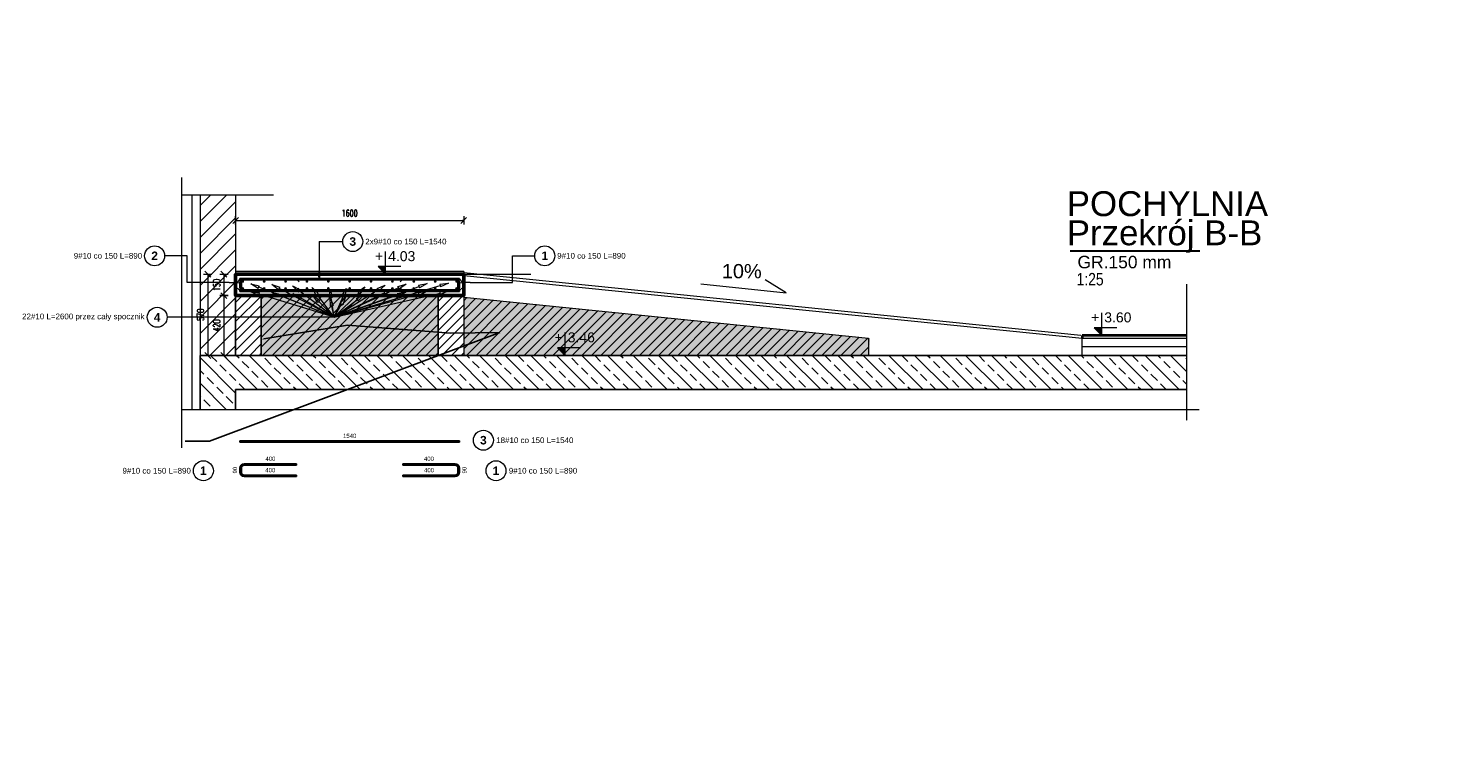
# Model space of a CAD drawing. Extents: x -29285 to 83599, y 0 to 75879.
# Tile 8 of 20: x 32215 to 42200, y 0 to 5106. Entities that reach past the tile are written whole.
import ezdxf
from ezdxf import colors
from ezdxf.entities.mleader import LeaderData, LeaderLine
from ezdxf.enums import TextEntityAlignment as Align
from ezdxf.math import Vec2, Vec3

# ---------------------------------------------------------------- set-up
doc = ezdxf.new("R2010")
doc.units = 0
doc.header["$LTSCALE"] = 10
doc.header["$MEASUREMENT"] = 0
doc.linetypes.add('HIDDEN', pattern=[0.375, 0.25, -0.125])
for name, color, linetype, lineweight in [('!! 0_ Istn-sciany', 3, 'Continuous', 30), ('!! 1  WYDZIELENIE PPOŻ', 252, 'Continuous', 0), ('!! 1_ PROJ WARSTWY', 252, 'Continuous', 9), ('!! 1_PROJ Sciany', 2, 'Continuous', 40), ('DO KONSTRUKCJI', 222, 'Continuous', 35), ('P-Linia1', 3, 'Continuous', 40), ('P-Linia2', 2, 'Continuous', 25), ('P-Linia3', 6, 'Continuous', 60), ('P-Opis', 1, 'Continuous', 18), ('P-Opis słupy', 30, 'Continuous', 9), ('P-Przerywana', 13, 'HIDDEN', 9), ('P-Szraf - Ściana nośna', 55, 'Continuous', 0), ('P-Szraf - Ściana żelbetowa', 54, 'Continuous', 0), ('P-Wymiar', 254, 'Continuous', 9), ('P-Ściana nośna', 253, 'Continuous', 18)]:
    doc.layers.add(name, color=color, linetype=linetype, lineweight=lineweight)
for name, color, linetype in [('RCAD_kształt pręta', 7, 'Continuous'), ('RCAD_opis kształtu pręta', 7, 'Continuous'), ('RCAD_opis rozkładu', 7, 'Continuous'), ('RCAD_pręt wyrzucony', 130, 'Continuous'), ('RCAD_symbole graficzne', 7, 'Continuous')]:
    doc.layers.add(name, color=color, linetype=linetype)
doc.styles.add('_Fd Opis', font='arial.ttf')
doc.styles.add('_Fdelita opis', font='arial.ttf')
doc.styles.add('ROMANS', font='romans.shx', dxfattribs={"width": 0.7})
doc.styles.add('style1', font='arial.ttf')
doc.styles.add('style3', font='arialbd.ttf')
doc.dimstyles.new('A25', dxfattribs={"dimscale": 27, "dimtxt": 1.75, "dimasz": 0.06, "dimexe": 0, "dimexo": 0, "dimgap": 1, "dimtad": 1, "dimdec": 4, "dimrnd": 0.1, "dimdsep": 46, "dimtxsty": 'ROMANS', "dimblk": '[[[[[[[[', "dimcen": 2, "dimdle": 2, "dimse1": 1, "dimse2": 1, "dimclrd": 256, "dimclrt": 1, "dimadec": 0, "dimazin": 0, "dimtfac": 1, "dimtdec": 4, "dimtix": 1, "dimtmove": 2, "dimatfit": 3, "dimldrblk": '[[[[[[[[', "dimfxl": 0, "dimtvp": 0.6, "dimtolj": 1, "dimlwd": -1, "dimarcsym": 0})
pattern_1 = [(45, (-12700.944, 253.867), (-33.67596, 33.67596), [])]

# ---------------------------------------------------------------- blocks, each defined once
blk = doc.blocks.new('[[[[[[[[')
at = {"layer": 'P-Wymiar'}
for p, q in [((-12.7, -12.7), (12.7, 12.7)), ((0, 0), (-4.6, 0)), ((0, 18), (0, -18))]:
    blk.add_line(p, q, dxfattribs=at)
blk = doc.blocks.new('*D317')
at = {"layer": 'Defpoints', "color": 0, "transparency": 16777216}
for p in [(35268.8, 3757.8), (33668.7, 3342.5), (35268.8, 3342.5)]:
    blk.add_point(p, dxfattribs=at)
at = {"layer": 'P-Wymiar', "transparency": 16777216}
blk.add_line((33670.4, 3757.8), (35267.2, 3757.8), dxfattribs=at)
at = {"layer": 'P-Wymiar', "transparency": 16777216, "xscale": 1.62, "yscale": 1.62, "zscale": 1.62, "rotation": 180}
blk.add_blockref('[[[[[[[[', (33668.7, 3757.8), dxfattribs=at)
at = {"layer": 'P-Wymiar', "transparency": 16777216, "xscale": 1.62, "yscale": 1.62, "zscale": 1.62}
blk.add_blockref('[[[[[[[[', (35268.8, 3757.8), dxfattribs=at)
at = {"layer": 'P-Wymiar', "color": 1, "transparency": 16777216, "insert": (34468.8, 3808.5), "char_height": 47.25, "attachment_point": 5, "style": 'ROMANS'}
blk.add_mtext('\\A1;1600', dxfattribs=at)
blk = doc.blocks.new('*D318')
at = {"layer": 'Defpoints', "color": 0, "transparency": 16777216}
for p in [(33711.7, 3379.7), (33586.2, 3229.7), (33711.7, 3229.7)]:
    blk.add_point(p, dxfattribs=at)
at = {"layer": 'P-Wymiar', "transparency": 16777216}
blk.add_line((33586.2, 3378.1), (33586.2, 3231.3), dxfattribs=at)
at = {"layer": 'P-Wymiar', "transparency": 16777216, "xscale": 1.62, "yscale": 1.62, "zscale": 1.62}
for p, rotation in [((33586.2, 3379.7), 90), ((33586.2, 3229.7), 270)]:
    blk.add_blockref('[[[[[[[[', p, dxfattribs=dict(at, rotation=rotation))
at = {"layer": 'P-Wymiar', "color": 1, "transparency": 16777216, "insert": (33535.5, 3304.7), "char_height": 47.25, "attachment_point": 5, "rotation": 90, "style": 'ROMANS'}
blk.add_mtext('\\A1;150', dxfattribs=at)
blk = doc.blocks.new('*D319')
at = {"layer": 'Defpoints', "color": 0, "transparency": 16777216}
for p in [(33711.7, 3229.7), (33586.2, 2809.7), (33668.7, 2809.7)]:
    blk.add_point(p, dxfattribs=at)
at = {"layer": 'P-Wymiar', "transparency": 16777216}
blk.add_line((33586.2, 3228.1), (33586.2, 2811.3), dxfattribs=at)
at = {"layer": 'P-Wymiar', "transparency": 16777216, "xscale": 1.62, "yscale": 1.62, "zscale": 1.62}
for p, rotation in [((33586.2, 3229.7), 90), ((33586.2, 2809.7), 270)]:
    blk.add_blockref('[[[[[[[[', p, dxfattribs=dict(at, rotation=rotation))
at = {"layer": 'P-Wymiar', "color": 1, "transparency": 16777216, "insert": (33535.5, 3019.7), "char_height": 47.25, "attachment_point": 5, "rotation": 90, "style": 'ROMANS'}
blk.add_mtext('\\A1;420', dxfattribs=at)
blk = doc.blocks.new('*D320')
at = {"layer": 'Defpoints', "color": 0, "transparency": 16777216}
for p in [(33668.7, 3379.7), (33473.2, 2809.7), (33668.7, 2809.7)]:
    blk.add_point(p, dxfattribs=at)
at = {"layer": 'P-Wymiar', "transparency": 16777216}
blk.add_line((33473.2, 3378.1), (33473.2, 2811.3), dxfattribs=at)
at = {"layer": 'P-Wymiar', "transparency": 16777216, "xscale": 1.62, "yscale": 1.62, "zscale": 1.62}
for p, rotation in [((33473.2, 3379.7), 90), ((33473.2, 2809.7), 270)]:
    blk.add_blockref('[[[[[[[[', p, dxfattribs=dict(at, rotation=rotation))
at = {"layer": 'P-Wymiar', "color": 1, "transparency": 16777216, "insert": (33422.5, 3094.7), "char_height": 47.25, "attachment_point": 5, "rotation": 90, "style": 'ROMANS'}
blk.add_mtext('\\A1;570', dxfattribs=at)

msp = doc.modelspace()

# ---------------------------------------------------------------- hatches: boundary and pattern name
h = msp.add_hatch(color=1)
edge = h.paths.add_edge_path(flags=0)
edge.add_arc((33718.75697, 3329.70879), 10, 0, 360)
h = msp.add_hatch(color=1)
edge = h.paths.add_edge_path(flags=0)
edge.add_arc((33868.75697, 3329.70879), 10, 0, 360)
h = msp.add_hatch(color=1)
edge = h.paths.add_edge_path(flags=0)
edge.add_arc((34018.75697, 3329.70879), 10, 0, 360)
h = msp.add_hatch(color=1)
edge = h.paths.add_edge_path(flags=0)
edge.add_arc((34168.75697, 3329.70879), 10, 0, 360)
h = msp.add_hatch(color=1)
edge = h.paths.add_edge_path(flags=0)
edge.add_arc((34318.75697, 3329.70879), 10, 0, 360)
h = msp.add_hatch(color=1)
edge = h.paths.add_edge_path(flags=0)
edge.add_arc((34468.75697, 3329.70879), 10, 0, 360)
h = msp.add_hatch(color=1)
edge = h.paths.add_edge_path(flags=0)
edge.add_arc((34618.75697, 3329.70879), 10, 0, 360)
h = msp.add_hatch(color=1)
edge = h.paths.add_edge_path(flags=0)
edge.add_arc((34768.75697, 3329.70879), 10, 0, 360)
h = msp.add_hatch(color=1)
edge = h.paths.add_edge_path(flags=0)
edge.add_arc((34918.75697, 3329.70879), 10, 0, 360)
h = msp.add_hatch(color=1)
edge = h.paths.add_edge_path(flags=0)
edge.add_arc((35068.75697, 3329.70879), 10, 0, 360)
h = msp.add_hatch(color=1)
edge = h.paths.add_edge_path(flags=0)
edge.add_arc((35218.75697, 3329.70879), 10, 0, 360)
h = msp.add_hatch(color=1)
edge = h.paths.add_edge_path(flags=0)
edge.add_arc((33718.75697, 3279.70879), 10, 0, 360)
h = msp.add_hatch(color=1)
edge = h.paths.add_edge_path(flags=0)
edge.add_arc((33868.75697, 3279.70879), 10, 0, 360)
h = msp.add_hatch(color=1)
edge = h.paths.add_edge_path(flags=0)
edge.add_arc((34018.75697, 3279.70879), 10, 0, 360)
h = msp.add_hatch(color=1)
edge = h.paths.add_edge_path(flags=0)
edge.add_arc((34168.75697, 3279.70879), 10, 0, 360)
h = msp.add_hatch(color=1)
edge = h.paths.add_edge_path(flags=0)
edge.add_arc((34318.75697, 3279.70879), 10, 0, 360)
h = msp.add_hatch(color=1)
edge = h.paths.add_edge_path(flags=0)
edge.add_arc((34468.75697, 3279.70879), 10, 0, 360)
h = msp.add_hatch(color=1)
edge = h.paths.add_edge_path(flags=0)
edge.add_arc((34618.75697, 3279.70879), 10, 0, 360)
h = msp.add_hatch(color=1)
edge = h.paths.add_edge_path(flags=0)
edge.add_arc((34768.75697, 3279.70879), 10, 0, 360)
h = msp.add_hatch(color=1)
edge = h.paths.add_edge_path(flags=0)
edge.add_arc((34918.75697, 3279.70879), 10, 0, 360)
h = msp.add_hatch(color=1)
edge = h.paths.add_edge_path(flags=0)
edge.add_arc((35068.75697, 3279.70879), 10, 0, 360)
h = msp.add_hatch(color=1)
edge = h.paths.add_edge_path(flags=0)
edge.add_arc((35218.75697, 3279.70879), 10, 0, 360)
at = {"layer": 'P-Szraf - Ściana nośna'}
h = msp.add_hatch(dxfattribs=at)
h.set_pattern_fill('ANSI31', color=256, scale=25)
h.set_pattern_definition([(45, (-574876.935, 2089419.48), (-56.1266008, 56.1266008), [])])
h.paths.add_polyline_path([(33668.73883, 3938.10679), (33418.73883, 3938.10679), (33418.73883, 2809.70879), (33668.73883, 2809.70879)])
h = msp.add_hatch(dxfattribs=at)
h.set_pattern_fill('ANSI31', color=256, scale=15)
h.set_pattern_definition(pattern_1)
h.paths.add_polyline_path([(33668.73883, 3229.70879), (33848.73883, 3229.70879), (33848.73883, 2809.70879), (33668.73883, 2809.70879)])
h = msp.add_hatch(dxfattribs=at)
h.set_pattern_fill('ANSI31', color=256, scale=15)
h.set_pattern_definition([(45, (-13890.98, 253.867), (-33.67596, 33.67596), [])])
h.paths.add_polyline_path([(33848.73883, 3229.70879), (35088.7751, 3229.70879), (35088.7751, 2809.70879), (33848.73883, 2809.70879)])
h = msp.add_hatch(dxfattribs=at)
h.set_pattern_fill('ANSI31', color=256, scale=15)
h.set_pattern_definition(pattern_1)
h.paths.add_polyline_path([(35088.7751, 3229.70879), (35268.7751, 3229.70879), (35268.7751, 2809.70879), (35088.7751, 2809.70879)])
h = msp.add_hatch(dxfattribs=at)
h.set_pattern_fill('ANSI31', color=256, scale=15)
h.set_pattern_definition([(45, (-12470.944, 242.863), (-33.67596, 33.67596), [])])
h.paths.add_polyline_path([(35268.7751, 3218.70522), (38108.7751, 2930.93253), (38108.7751, 2809.70879), (35268.7751, 2809.70879)])
at = {"layer": 'P-Szraf - Ściana żelbetowa'}
h = msp.add_hatch(dxfattribs=at)
h.set_pattern_fill('ANSI33', color=256, scale=20, angle=90)
h.set_pattern_definition([(135, (-574876.93, 2089419.48), (-89.802561, -89.802561), []), (135, (-574876.93, 2089509.28), (-89.802561, -89.802561), [63.5, -31.75])])
h.paths.add_polyline_path([(33418.73883, 2430.90556), (33668.73883, 2430.90556), (33668.73883, 2569.70879), (40341.38797, 2569.70879), (40341.38797, 2808.92733), (33418.73883, 2804.70879)])
at = {"layer": 'P-Wymiar', "transparency": 33554585}
h = msp.add_hatch(color=256, dxfattribs=at)
h.dxf.hatch_style = 1
h.paths.add_polyline_path([(33848.73883, 3229.70879), (35088.7751, 3229.70879), (35088.7751, 2809.70879), (33848.73883, 2809.70879)])
h = msp.add_hatch(color=256, dxfattribs=at)
h.dxf.hatch_style = 1
h.paths.add_polyline_path([(35268.7751, 2809.70879), (38108.7751, 2809.70879), (38120.93368, 2929.70052), (35268.7751, 3218.70522)])
at = {"layer": 'RCAD_kształt pręta'}
h = msp.add_hatch(color=4, dxfattribs=at)
edge = h.paths.add_edge_path(flags=0)
edge.add_line((33728.73883, 3349.70879), (33728.73883, 3339.70879))
edge.add_arc((33728.73883, 3319.70879), 20, 90, 180)
edge.add_line((33708.73883, 3319.70879), (33698.73883, 3319.70879))
edge.add_arc((33728.73883, 3319.70879), 30, 450, 540, ccw=False)
for points in [[(33698.73883, 3339.70879), (33698.73883, 3349.70879), (35238.7751, 3349.70879), (35238.7751, 3339.70879)], [(33698.73883, 3319.70879), (33708.73883, 3319.70879), (33708.73883, 3289.70879), (33698.73883, 3289.70879)], [(34096.0331, 3349.70879), (34096.0331, 3339.70879), (33728.73883, 3339.70879), (33728.73883, 3349.70879)], [(34841.48083, 3339.70879), (34841.48083, 3349.70879), (35208.7751, 3349.70879), (35208.7751, 3339.70879)], [(35228.7751, 3319.70879), (35238.7751, 3319.70879), (35238.7751, 3289.70879), (35228.7751, 3289.70879)], [(33698.73883, 3259.70879), (33698.73883, 3269.70879), (35238.7751, 3269.70879), (35238.7751, 3259.70879)], [(33728.73883, 3259.70879), (33728.73883, 3269.70879), (34095.02031, 3269.70879), (34095.02031, 3259.70879)], [(35208.7751, 3269.70879), (35208.7751, 3259.70879), (34842.49363, 3259.70879), (34842.49363, 3269.70879)]]:
    msp.add_hatch(color=4, dxfattribs=at).paths.add_polyline_path(points, flags=0)
h = msp.add_hatch(color=4, dxfattribs=at)
edge = h.paths.add_edge_path(flags=0)
edge.add_line((35238.7751, 3319.70879), (35228.7751, 3319.70879))
edge.add_arc((35208.7751, 3319.70879), 20, 0, 90)
edge.add_line((35208.7751, 3339.70879), (35208.7751, 3349.70879))
edge.add_arc((35208.7751, 3319.70879), 30, 360, 450, ccw=False)
h = msp.add_hatch(color=4, dxfattribs=at)
edge = h.paths.add_edge_path(flags=0)
edge.add_line((33698.73883, 3289.70879), (33708.73883, 3289.70879))
edge.add_arc((33728.73883, 3289.70879), 20, 180, 270)
edge.add_line((33728.73883, 3269.70879), (33728.73883, 3259.70879))
edge.add_arc((33728.73883, 3289.70879), 30, 540, 630, ccw=False)
h = msp.add_hatch(color=4, dxfattribs=at)
edge = h.paths.add_edge_path(flags=0)
edge.add_line((35208.7751, 3259.70879), (35208.7751, 3269.70879))
edge.add_arc((35208.7751, 3289.70879), 20, -90, 0)
edge.add_line((35228.7751, 3289.70879), (35238.7751, 3289.70879))
edge.add_arc((35208.7751, 3289.70879), 30, 270, 360, ccw=False)
at = {"layer": 'RCAD_pręt wyrzucony'}
for points in [[(33698.73883, 2199.75055), (33698.73883, 2209.75055), (35238.7751, 2209.75055), (35238.7751, 2199.75055)], [(33698.73883, 2019.05986), (33708.73883, 2019.05986), (33708.73883, 1989.05986), (33698.73883, 1989.05986)], [(34096.0331, 2049.05986), (34096.0331, 2039.05986), (33728.73883, 2039.05986), (33728.73883, 2049.05986)], [(34841.48083, 2039.05986), (34841.48083, 2049.05986), (35208.7751, 2049.05986), (35208.7751, 2039.05986)], [(35228.7751, 2019.05986), (35238.7751, 2019.05986), (35238.7751, 1989.05986), (35228.7751, 1989.05986)], [(33728.73883, 1959.05986), (33728.73883, 1969.05986), (34095.02031, 1969.05986), (34095.02031, 1959.05986)], [(35208.7751, 1969.05986), (35208.7751, 1959.05986), (34842.49363, 1959.05986), (34842.49363, 1969.05986)]]:
    msp.add_hatch(color=4, dxfattribs=at).paths.add_polyline_path(points, flags=0)
h = msp.add_hatch(color=4, dxfattribs=at)
edge = h.paths.add_edge_path(flags=0)
edge.add_line((33728.73883, 2049.05986), (33728.73883, 2039.05986))
edge.add_arc((33728.73883, 2019.05986), 20, 90, 180)
edge.add_line((33708.73883, 2019.05986), (33698.73883, 2019.05986))
edge.add_arc((33728.73883, 2019.05986), 30, 450, 540, ccw=False)
h = msp.add_hatch(color=4, dxfattribs=at)
edge = h.paths.add_edge_path(flags=0)
edge.add_line((35238.7751, 2019.05986), (35228.7751, 2019.05986))
edge.add_arc((35208.7751, 2019.05986), 20, 0, 90)
edge.add_line((35208.7751, 2039.05986), (35208.7751, 2049.05986))
edge.add_arc((35208.7751, 2019.05986), 30, 360, 450, ccw=False)
h = msp.add_hatch(color=4, dxfattribs=at)
edge = h.paths.add_edge_path(flags=0)
edge.add_line((33698.73883, 1989.05986), (33708.73883, 1989.05986))
edge.add_arc((33728.73883, 1989.05986), 20, 180, 270)
edge.add_line((33728.73883, 1969.05986), (33728.73883, 1959.05986))
edge.add_arc((33728.73883, 1989.05986), 30, 540, 630, ccw=False)
h = msp.add_hatch(color=4, dxfattribs=at)
edge = h.paths.add_edge_path(flags=0)
edge.add_line((35208.7751, 1959.05986), (35208.7751, 1969.05986))
edge.add_arc((35208.7751, 1989.05986), 20, -90, 0)
edge.add_line((35228.7751, 1989.05986), (35238.7751, 1989.05986))
edge.add_arc((35208.7751, 1989.05986), 30, 270, 360, ccw=False)
at = {"layer": 'RCAD_symbole graficzne'}
for points in [[(34667.76289, 3433.03354), (34721.09622, 3379.70021), (34721.09622, 3433.03354)], [(39692.58799, 3003.04212), (39745.92132, 2949.70879), (39745.92132, 3003.04212)], [(35927.85716, 2863.04212), (35981.19049, 2809.70879), (35981.19049, 2863.04212)]]:
    msp.add_hatch(color=1, dxfattribs=at).paths.add_polyline_path(points, flags=0)

# ---------------------------------------------------------------- linework, layer by layer
at = {"layer": '!! 0_ Istn-sciany', "lineweight": 15}
msp.add_lwpolyline([(33362.34167, 3938.10679), (33361.22739, 2430.90556)], dxfattribs=at)
at = {"layer": '!! 1  WYDZIELENIE PPOŻ'}
for points in [[(35268.7751, 3399.70879), (33668.73883, 3399.70879)], [(35268.7751, 3399.70879), (35268.7751, 3379.70879)], [(39600.1148, 2949.70879), (35268.7751, 3389.55384)], [(38108.7751, 2930.93253), (38108.7751, 2809.70879), (39608.7751, 2809.70879), (39608.7751, 2929.70879), (35268.7751, 3369.47333)], [(35268.7751, 3218.70522), (38108.7751, 2930.93253)]]:
    msp.add_lwpolyline(points, dxfattribs=at)
at = {"layer": '!! 1_ PROJ WARSTWY'}
for points in [[(40341.38797, 2929.70879), (39608.7751, 2929.70879)], [(40341.38797, 2869.70879), (39608.7751, 2869.70879)]]:
    msp.add_lwpolyline(points, dxfattribs=at)
at = {"layer": '!! 1_PROJ Sciany'}
for points in [[(40341.38797, 2949.70879), (39608.7751, 2949.70879)], [(39608.7751, 2949.70879), (39608.7751, 2929.70879)]]:
    msp.add_lwpolyline(points, dxfattribs=at)
at = {"layer": 'DO KONSTRUKCJI'}
msp.add_lwpolyline([(39608.7751, 2949.70879), (39608.7751, 2949.70879)], dxfattribs=at)
at = {"layer": 'P-Linia1', "lineweight": 53}
msp.add_lwpolyline([(35268.7751, 3379.70879), (33668.73883, 3379.70879), (33668.73883, 3229.70879), (35268.7751, 3229.70879), (35268.7751, 3379.70879)], close=True, dxfattribs=at)
at = {"layer": 'P-Linia2'}
for points in [[(40341.38797, 2809.70879), (33418.73883, 2809.70879)], [(33418.73883, 2809.70879), (33418.73883, 2430.90556)], [(40341.38797, 2569.70879), (33668.73883, 2569.70879)], [(33668.73883, 2430.90556), (33668.73883, 2569.70879)]]:
    msp.add_lwpolyline(points, dxfattribs=at)
at = {"layer": 'P-Linia3', "color": 6, "linetype": 'Continuous', "lineweight": 30}
msp.add_line((39525.35005, 3543.00766), (40434.01311, 3543.00766), dxfattribs=at)
at = {"layer": 'P-Opis'}
msp.add_lwpolyline([(36932.21736, 3312.84641), (36932.21736, 3312.84641), (37531.26047, 3249.88444), (37382.98712, 3340.63465)], dxfattribs=at)
at = {"layer": 'P-Przerywana'}
for points in [[(33291.73084, 2159.90027), (33291.73084, 4058.84475)], [(33291.73084, 3938.10679), (33934.69144, 3938.10679)], [(40341.38797, 3309.82809), (40341.38797, 2351.80864)], [(33291.73084, 2430.90556), (40429.9667, 2430.90556)]]:
    msp.add_lwpolyline(points, dxfattribs=at)
at = {"layer": 'P-Wymiar'}
msp.add_lwpolyline([(35268.7751, 3379.70879), (35738.83989, 3379.70879)], dxfattribs=at)
at = {"layer": 'P-Wymiar', "transparency": 33554585}
msp.add_lwpolyline([(33848.73883, 3229.70879), (35088.7751, 3229.70879), (35088.7751, 2809.70879), (33848.73883, 2809.70879)], close=True, dxfattribs=at)
at = {"layer": 'P-Ściana nośna'}
for points in [[(33418.73883, 3938.10679), (33418.73883, 2809.70879)], [(33668.73883, 3938.10679), (33668.73883, 2809.70879)]]:
    msp.add_lwpolyline(points, dxfattribs=at)
for points in [[(33668.73883, 3229.70879), (33848.73883, 3229.70879), (33848.73883, 2809.70879), (33668.73883, 2809.70879)], [(35088.7751, 3229.70879), (35268.7751, 3229.70879), (35268.7751, 2809.70879), (35088.7751, 2809.70879)]]:
    msp.add_lwpolyline(points, close=True, dxfattribs=at)
at = {"layer": 'RCAD_kształt pręta', "color": 2, "lineweight": 5}
for p, q in [((33698.73883, 3344.70879), (33681.23883, 3327.20879)), ((34096.0331, 3344.70879), (34113.5331, 3327.20879)), ((34841.48083, 3344.70879), (34823.98083, 3327.20879)), ((35238.7751, 3344.70879), (35256.2751, 3327.20879)), ((33698.73883, 3264.70879), (33681.23883, 3282.20879)), ((34095.02031, 3264.70879), (34112.52031, 3282.20879)), ((34842.49363, 3264.70879), (34824.99363, 3282.20879)), ((35238.7751, 3264.70879), (35256.2751, 3282.20879))]:
    msp.add_line(p, q, dxfattribs=at)
at = {"layer": 'RCAD_kształt pręta', "color": 4}
for p, q in [((33698.73883, 3349.70879), (35238.7751, 3349.70879)), ((33698.73883, 3349.70879), (33698.73883, 3339.70879)), ((33698.73883, 3339.70879), (35238.7751, 3339.70879)), ((33698.73883, 3319.70879), (33698.73883, 3289.70879)), ((33708.73883, 3319.70879), (33708.73883, 3289.70879)), ((34096.0331, 3349.70879), (33728.73883, 3349.70879)), ((34096.0331, 3339.70879), (33728.73883, 3339.70879)), ((34096.0331, 3339.70879), (34096.0331, 3349.70879)), ((34841.48083, 3349.70879), (35208.7751, 3349.70879)), ((34841.48083, 3349.70879), (34841.48083, 3339.70879)), ((34841.48083, 3339.70879), (35208.7751, 3339.70879)), ((35228.7751, 3319.70879), (35228.7751, 3289.70879)), ((35238.7751, 3349.70879), (35238.7751, 3339.70879)), ((35238.7751, 3319.70879), (35238.7751, 3289.70879)), ((33698.73883, 3269.70879), (35238.7751, 3269.70879)), ((33698.73883, 3269.70879), (33698.73883, 3259.70879)), ((33698.73883, 3259.70879), (35238.7751, 3259.70879)), ((33728.73883, 3269.70879), (34095.02031, 3269.70879)), ((33728.73883, 3259.70879), (34095.02031, 3259.70879)), ((34095.02031, 3269.70879), (34095.02031, 3259.70879)), ((35208.7751, 3269.70879), (34842.49363, 3269.70879)), ((34842.49363, 3259.70879), (34842.49363, 3269.70879)), ((35208.7751, 3259.70879), (34842.49363, 3259.70879)), ((35238.7751, 3269.70879), (35238.7751, 3259.70879))]:
    msp.add_line(p, q, dxfattribs=at)
for centre, radius, start, end in [((33728.73883, 3319.70879), 30, 90, 180), ((33728.73883, 3319.70879), 20, 90, 180), ((35208.7751, 3319.70879), 30, 0, 90), ((35208.7751, 3319.70879), 20, 360, 90), ((33728.73883, 3289.70879), 30, 180, 270), ((33728.73883, 3289.70879), 20, 180, 270), ((35208.7751, 3289.70879), 20, 270, 0), ((35208.7751, 3289.70879), 30, 270, 0)]:
    msp.add_arc(centre, radius, start, end, dxfattribs=at)
at = {"layer": 'RCAD_opis kształtu pręta', "color": 8, "lineweight": 0}
for p, q in [((34255.64913, 3609.06382), (34255.64913, 3389.70879)), ((34255.64913, 3609.06382), (34420.30961, 3609.06382)), ((33327.26888, 3509.12794), (33170.07387, 3509.12794)), ((33327.26888, 3321.25524), (33327.26888, 3509.12794)), ((35610.24505, 3321.25524), (35610.24505, 3509.12794)), ((35610.24505, 3509.12794), (35767.44006, 3509.12794)), ((33622.21168, 3321.25524), (33327.26888, 3321.25524)), ((33622.21168, 3321.25524), (33658.7462, 3320.72487)), ((33658.84297, 3327.39083), (33658.64943, 3314.0589)), ((33698.74199, 3320.14425), (33658.64943, 3314.0589)), ((33658.84297, 3327.39083), (33698.74199, 3320.14425)), ((34255.64913, 3349.70879), (34248.98246, 3389.70879)), ((34262.31579, 3389.70879), (34248.98246, 3389.70879)), ((34262.31579, 3389.70879), (34255.64913, 3349.70879)), ((35238.77194, 3320.14425), (35278.67096, 3327.39083)), ((35278.8645, 3314.0589), (35238.77194, 3320.14425)), ((35278.8645, 3314.0589), (35278.67096, 3327.39083)), ((35315.30226, 3321.25524), (35278.76773, 3320.72487)), ((35315.30226, 3321.25524), (35610.24505, 3321.25524))]:
    msp.add_line(p, q, dxfattribs=at)
for centre in [(34490.30961, 3609.06382), (33100.07387, 3509.12794), (35837.44006, 3509.12794)]:
    msp.add_circle(centre, 70, dxfattribs=at)
at = {"layer": 'RCAD_opis rozkładu', "color": 8, "lineweight": 0}
for p, q in [((33826.43036, 3280.79738), (33774.45319, 3312.39444)), ((33774.45319, 3312.39444), (33833.86848, 3299.36279)), ((33826.43036, 3280.79738), (33833.86848, 3299.36279)), ((33970.46558, 3270.24672), (33921.92795, 3306.90867)), ((33921.92795, 3306.90867), (33979.73229, 3287.97038)), ((34108.6391, 3254.57638), (34066.70392, 3298.63816)), ((34066.70392, 3298.63816), (34120.66264, 3270.5587)), ((34360.54605, 3077.57994), (35103.80549, 3300.26814)), ((34661.89132, 3279.21343), (34717.98901, 3302.73045)), ((34717.98901, 3302.73045), (34672.55077, 3262.29078)), ((34805.58043, 3293.58615), (34864.26059, 3309.6061)), ((34864.26059, 3309.6061), (34813.94799, 3275.42069)), ((34952.54847, 3303.15588), (35012.35908, 3314.23251)), ((34952.54847, 3303.15588), (34959.3739, 3284.35658)), ((35012.35908, 3314.23251), (34959.3739, 3284.35658)), ((35100.93544, 3309.84743), (35161.28123, 3317.48846)), ((35100.93544, 3309.84743), (35106.67554, 3290.68885)), ((35161.28123, 3317.48846), (35106.67554, 3290.68885)), ((33830.53158, 3229.91554), (33776.11236, 3257.09178)), ((33776.11236, 3257.09178), (33836.40392, 3249.034)), ((34360.54605, 3077.57994), (33830.14942, 3290.08008)), ((33830.53158, 3229.91554), (33836.40392, 3249.034)), ((34360.54605, 3077.57994), (33833.46775, 3239.47477)), ((33976.42124, 3220.77916), (33924.44942, 3252.38501)), ((33924.44942, 3252.38501), (33983.8625, 3239.34331)), ((33970.46558, 3270.24672), (33979.73229, 3287.97038)), ((34360.54605, 3077.57994), (33975.09893, 3279.10855)), ((33976.42124, 3220.77916), (33983.8625, 3239.34331)), ((34360.54605, 3077.57994), (33980.14187, 3230.06124)), ((34117.71062, 3206.09265), (34070.73186, 3244.73196)), ((34070.73186, 3244.73196), (34127.7029, 3223.41762)), ((34108.6391, 3254.57638), (34120.66264, 3270.5587)), ((34360.54605, 3077.57994), (34114.65087, 3262.56754)), ((34117.71062, 3206.09265), (34127.7029, 3223.41762)), ((34360.54605, 3077.57994), (34122.70676, 3214.75513)), ((34232.48772, 3232.54034), (34204.63024, 3286.614)), ((34204.63024, 3286.614), (34248.51931, 3244.4981)), ((34245.2694, 3181.72574), (34210.59692, 3231.70393)), ((34210.59692, 3231.70393), (34259.60436, 3195.67239)), ((34232.48772, 3232.54034), (34248.51931, 3244.4981)), ((34360.54605, 3077.57994), (34240.50352, 3238.51922)), ((34245.2694, 3181.72574), (34259.60436, 3195.67239)), ((34328.13653, 3214.6587), (34328.382, 3275.48583)), ((34328.13653, 3214.6587), (34347.87752, 3217.86704)), ((34328.382, 3275.48583), (34347.87752, 3217.86704)), ((34333.85998, 3155.24373), (34331.19977, 3216.01316)), ((34331.19977, 3216.01316), (34353.42518, 3159.39133)), ((34360.54605, 3077.57994), (34338.00703, 3216.26287)), ((34360.54605, 3077.57994), (34955.96119, 3293.75623)), ((34360.54605, 3077.57994), (34809.76421, 3284.50342)), ((34360.54605, 3077.57994), (34667.22104, 3270.75211)), ((34360.54605, 3077.57994), (34533.72617, 3250.03433)), ((34360.54605, 3077.57994), (35101.80262, 3247.84467)), ((34360.54605, 3077.57994), (34953.15182, 3242.53037)), ((34360.54605, 3077.57994), (34805.60533, 3234.74996)), ((34360.54605, 3077.57994), (34422.20981, 3224.10426)), ((34360.54605, 3077.57994), (34660.69715, 3222.52569)), ((34360.54605, 3077.57994), (34523.37585, 3201.89091)), ((34402.24665, 3174.32762), (34439.88486, 3222.1122)), ((34412.99276, 3227.98319), (34445.48339, 3279.40652)), ((34412.99276, 3227.98319), (34431.42685, 3220.22533)), ((34439.88486, 3222.1122), (34419.77885, 3164.70359)), ((34445.48339, 3279.40652), (34431.42685, 3220.22533)), ((34517.30769, 3209.83934), (34571.06641, 3238.29985)), ((34517.30769, 3209.83934), (34529.444, 3193.94249)), ((34526.66997, 3257.12023), (34576.24157, 3292.37156)), ((34526.66997, 3257.12023), (34540.78238, 3242.94843)), ((34571.06641, 3238.29985), (34529.444, 3193.94249)), ((34576.24157, 3292.37156), (34540.78238, 3242.94843)), ((34656.34855, 3231.53068), (34714.72706, 3248.61724)), ((34656.34855, 3231.53068), (34665.04574, 3213.52071)), ((34661.89132, 3279.21343), (34672.55077, 3262.29078)), ((34714.72706, 3248.61724), (34665.04574, 3213.52071)), ((34802.27543, 3244.17927), (34862.18115, 3254.72937)), ((34802.27543, 3244.17927), (34808.93523, 3225.32066)), ((34805.58043, 3293.58615), (34813.94799, 3275.42069)), ((34862.18115, 3254.72937), (34808.93523, 3225.32066)), ((34950.47029, 3252.16413), (35010.95439, 3258.61958)), ((34950.47029, 3252.16413), (34955.83336, 3232.8966)), ((35010.95439, 3258.61958), (34955.83336, 3232.8966)), ((35099.56394, 3257.59087), (35160.27979, 3261.27673)), ((35099.56394, 3257.59087), (35104.04129, 3238.09848)), ((35160.27979, 3261.27673), (35104.04129, 3238.09848)), ((34360.54605, 3077.57994), (34252.43688, 3188.69907)), ((34333.85998, 3155.24373), (34353.42518, 3159.39133)), ((34360.54605, 3077.57994), (34343.64258, 3157.31753)), ((34360.54605, 3077.57994), (34411.01275, 3169.5156)), ((34402.24665, 3174.32762), (34419.77885, 3164.70359)), ((34360.54605, 3077.57994), (33188.17694, 3077.57994))]:
    msp.add_line(p, q, dxfattribs=at)
msp.add_circle((33118.17694, 3077.57994), 70, dxfattribs=at)
at = {"layer": 'RCAD_pręt wyrzucony', "color": 4}
for p, q in [((33698.73883, 2209.75055), (35238.7751, 2209.75055)), ((33698.73883, 2209.75055), (33698.73883, 2199.75055)), ((33698.73883, 2199.75055), (35238.7751, 2199.75055)), ((35238.7751, 2209.75055), (35238.7751, 2199.75055)), ((33698.73883, 2019.05986), (33698.73883, 1989.05986)), ((33708.73883, 2019.05986), (33708.73883, 1989.05986)), ((34096.0331, 2049.05986), (33728.73883, 2049.05986)), ((34096.0331, 2039.05986), (33728.73883, 2039.05986)), ((34096.0331, 2039.05986), (34096.0331, 2049.05986)), ((34841.48083, 2049.05986), (35208.7751, 2049.05986)), ((34841.48083, 2049.05986), (34841.48083, 2039.05986)), ((34841.48083, 2039.05986), (35208.7751, 2039.05986)), ((35228.7751, 2019.05986), (35228.7751, 1989.05986)), ((35238.7751, 2019.05986), (35238.7751, 1989.05986)), ((33728.73883, 1969.05986), (34095.02031, 1969.05986)), ((33728.73883, 1959.05986), (34095.02031, 1959.05986)), ((34095.02031, 1969.05986), (34095.02031, 1959.05986)), ((35208.7751, 1969.05986), (34842.49363, 1969.05986)), ((34842.49363, 1959.05986), (34842.49363, 1969.05986)), ((35208.7751, 1959.05986), (34842.49363, 1959.05986))]:
    msp.add_line(p, q, dxfattribs=at)
at = {"layer": 'RCAD_pręt wyrzucony', "color": 8, "lineweight": 0}
for centre in [(35406.85722, 2214.0463), (33442.05807, 1999.80483), (35495.45586, 1999.80483)]:
    msp.add_circle(centre, 70, dxfattribs=at)
at = {"layer": 'RCAD_pręt wyrzucony', "color": 4}
for centre, radius, start, end in [((33728.73883, 2019.05986), 30, 90, 180), ((33728.73883, 2019.05986), 20, 90, 180), ((35208.7751, 2019.05986), 30, 360, 90), ((35208.7751, 2019.05986), 20, 360, 90), ((33728.73883, 1989.05986), 30, 180, 270), ((33728.73883, 1989.05986), 20, 180, 270), ((35208.7751, 1989.05986), 20, 270, 0), ((35208.7751, 1989.05986), 30, 270, 360)]:
    msp.add_arc(centre, radius, start, end, dxfattribs=at)
at = {"layer": 'RCAD_symbole graficzne', "color": 1, "lineweight": 0}
for p, q in [((34721.09622, 3379.70021), (34721.09622, 3539.70021)), ((34827.76289, 3433.03354), (34667.76289, 3433.03354)), ((34667.76289, 3433.03354), (34721.09622, 3379.70021)), ((34801.09622, 3379.70021), (34641.09622, 3379.70021)), ((39745.92132, 2949.70879), (39745.92132, 3109.70879)), ((39852.58799, 3003.04212), (39692.58799, 3003.04212)), ((39692.58799, 3003.04212), (39745.92132, 2949.70879)), ((35981.19049, 2809.70879), (35981.19049, 2969.70879)), ((39825.92132, 2949.70879), (39665.92132, 2949.70879)), ((36061.19049, 2809.70879), (35901.19049, 2809.70879)), ((36087.85716, 2863.04212), (35927.85716, 2863.04212)), ((35927.85716, 2863.04212), (35981.19049, 2809.70879))]:
    msp.add_line(p, q, dxfattribs=at)

# ---------------------------------------------------------------- texts
at = {"layer": 'P-Linia1', "color": 3, "lineweight": 30, "style": '_Fdelita opis'}
msp.add_text('GR.150 mm', height=87.5, dxfattribs=at).set_placement((39575.67797, 3421.52697))
at = {"layer": 'P-Linia1', "color": 3, "lineweight": 30, "insert": (39568.80322, 3388.84529), "char_height": 87.5, "attachment_point": 1, "style": '_Fdelita opis'}
msp.add_mtext_dynamic_manual_height_columns('{\\W0.8;1:25}', width=1933.9297709, gutter_width=12.5, heights=[0], dxfattribs=at)
at = {"layer": 'P-Linia3', "color": 6, "lineweight": 30, "style": '_Fdelita opis'}
for s, p in [('POCHYLNIA', (39500.44019, 3787.69678)), ('Przekrój B-B', (39500.44019, 3583.2392))]:
    msp.add_text(s, height=175, dxfattribs=at).set_placement(p)
at = {"layer": 'P-Opis', "insert": (37080.07572, 3451.38119), "char_height": 100, "attachment_point": 1, "style": '_Fd Opis'}
msp.add_mtext_dynamic_manual_height_columns('10%', width=32.1668959, gutter_width=50, heights=[0], dxfattribs=at)
at = {"layer": 'RCAD_opis kształtu pręta', "color": 1, "attachment_point": 5}
for s, insert, char_height, style in [('3', (34490.30961, 3609.06382), 60, 'style3'), ('2x9#10 co 150 L=1540', (34863.24276, 3609.06382), 40, 'style1'), ('9#10 co 150 L=890', (32772.52953, 3509.12794), 40, 'style1'), ('2', (33100.07387, 3509.12794), 60, 'style3'), ('1', (35837.44006, 3509.12794), 60, 'style3'), ('9#10 co 150 L=890', (36164.9844, 3509.12794), 40, 'style1')]:
    msp.add_mtext(s, dxfattribs=dict(at, insert=insert, char_height=char_height, style=style))
at = {"layer": 'RCAD_opis rozkładu', "color": 2, "insert": (32599.6367, 3077.57994), "char_height": 40, "attachment_point": 5, "style": 'style1'}
msp.add_mtext('22#10 L=2600 przez cały spocznik', dxfattribs=at)
at = {"layer": 'RCAD_opis rozkładu', "color": 1, "insert": (33118.17694, 3077.57994), "char_height": 60, "attachment_point": 5, "style": 'style3'}
msp.add_mtext('4', dxfattribs=at)
at = {"layer": 'RCAD_pręt wyrzucony', "color": 1, "attachment_point": 5}
for s, insert, char_height, style in [('1540', (34468.75697, 2244.75055), 30, 'style1'), ('3', (35406.85722, 2214.0463), 60, 'style3'), ('400', (33912.38596, 2084.05986), 30, 'style1'), ('400', (35025.12797, 2084.05986), 30, 'style1'), ('1', (33442.05807, 1999.80483), 60, 'style3'), ('400', (33911.87957, 2004.05986), 30, 'style1'), ('400', (35025.63436, 2004.05986), 30, 'style1'), ('1', (35495.45586, 1999.80483), 60, 'style3')]:
    msp.add_mtext(s, dxfattribs=dict(at, insert=insert, char_height=char_height, style=style))
at = {"layer": 'RCAD_pręt wyrzucony', "color": 2, "char_height": 40, "style": 'style1'}
for s, insert, attachment_point in [('18#10 co 150 L=1540', (35496.85722, 2214.0463), 4), ('9#10 co 150 L=890', (33114.51373, 1999.80483), 5), ('9#10 co 150 L=890', (35585.45586, 1999.80483), 4)]:
    msp.add_mtext(s, dxfattribs=dict(at, insert=insert, attachment_point=attachment_point))
at = {"layer": 'RCAD_pręt wyrzucony', "color": 1, "char_height": 30, "attachment_point": 5, "rotation": 90, "style": 'style1'}
for insert in [(33663.73883, 2004.05986), (35273.7751, 2004.05986)]:
    msp.add_mtext('90', dxfattribs=dict(at, insert=insert))
at = {"layer": 'RCAD_symbole graficzne', "color": 2, "style": 'style1'}
for p in [(34703.31845, 3450.81132), (39728.14355, 3020.8199), (35963.41271, 2880.8199)]:
    msp.add_text('+', height=70, dxfattribs=at).set_placement(p, align=Align.BOTTOM_RIGHT)
for s, p in [('4.03 ', (34738.874, 3450.81132)), ('3.60 ', (39763.6991, 3020.8199)), ('3.46 ', (35998.96827, 2880.8199))]:
    msp.add_text(s, height=70, dxfattribs=at).set_placement(p, align=Align.BOTTOM_LEFT)

# ---------------------------------------------------------------- dimensions: what is measured, and where the dimension line sits
at = {"layer": 'P-Wymiar'}
dim = msp.add_linear_dim(base=(35268.7751, 3757.83108), p1=(33668.73883, 3342.53291), p2=(35268.7751, 3342.53291), dimstyle='A25', override={"dimfxl": 0.18, "dimfxlon": 1}, dxfattribs=at)
dim.commit()
dim.dimension.update_dxf_attribs({"geometry": '*D317', "text_midpoint": (34468.75697, 3808.45608)})
for base, p1, p2, picture, middle in [((33473.15472, 2809.70879), (33668.73883, 3379.70879), (33668.73883, 2809.70879), '*D320', (33422.52972, 3094.70879)), ((33586.1525, 3229.70879), (33711.70477, 3379.70879), (33711.70477, 3229.70879), '*D318', (33535.5275, 3304.70879)), ((33586.1525, 2809.70879), (33711.70477, 3229.70879), (33668.73883, 2809.70879), '*D319', (33535.5275, 3019.70879))]:
    dim = msp.add_linear_dim(base=base, p1=p1, p2=p2, angle=90, dimstyle='A25', override={"dimfxl": 0.18, "dimfxlon": 1}, dxfattribs=at)
    dim.commit()
    dim.dimension.update_dxf_attribs({"geometry": picture, "text_midpoint": middle})

# ---------------------------------------------------------------- leaders
at = {"layer": 'P-Opis', "lineweight": 9}
ml = msp.add_multileader_mtext('Standard', dxfattribs=at)
ml.set_content('         ', color=256)
ml.set_leader_properties()
ml.build(insert=Vec2(0, 0))
ml.multileader.update_dxf_attribs({"arrow_head_size": 17.28})
ctx = ml.context
ctx.base_point, ctx.char_height, ctx.arrow_head_size, ctx.landing_gap_size, ctx.plane_origin = Vec3(33311.73213, 2208.75909), 0.576, 17.28, 0.288, Vec3(33329.54106, 2521.45636)
ctx.text_align_type = 2
notes = []
notes.append((ctx, [(1, (1, 1, 0), (33484.3775, 2208.75909), (-1, 0), 170.05731, [(3, [(33848.73883, 2922.70988), (34454.25582, 3021.04742), (35175.19917, 2966.04666), (35521.91228, 2971.54678)], 0, [])])]))
ctx.mtext.insert, ctx.mtext.alignment, ctx.mtext.flow_direction = Vec3(33314.0322, 2209.04709), 3, 5
at = {"layer": 'P-Opis słupy'}
ml = msp.add_multileader_mtext('Standard', dxfattribs=at)
ml.set_content('         ', color=256)
ml.set_leader_properties()
ml.build(insert=Vec2(0, 0))
ml.multileader.update_dxf_attribs({"arrow_head_size": 78})
ctx = ml.context
ctx.base_point, ctx.char_height, ctx.arrow_head_size, ctx.landing_gap_size, ctx.plane_origin = Vec3(75704.62451, 12147.86704), 2.6, 78, 1.3, Vec3(75778.95855, 10736.38629)
notes.append((ctx, [(0, (0, 0, 0), (0, 0), (1, 0), 1, [])]))
ctx.mtext.insert, ctx.mtext.flow_direction = Vec3(75705.92451, 12149.16704), 5
for ctx, leaders in notes:
    for number, flags, end, landing, length, lines in leaders:
        leader = LeaderData()
        leader.index, (leader.has_last_leader_line, leader.has_dogleg_vector, leader.attachment_direction) = number, flags
        leader.last_leader_point, leader.dogleg_vector, leader.dogleg_length = Vec3(end), Vec3(landing), length
        for number, points, colour, breaks in lines:
            line = LeaderLine()
            line.index, line.vertices, line.color, line.breaks = number, Vec3.list(points), colors.encode_raw_color(colour), breaks
            leader.lines.append(line)
        ctx.leaders.append(leader)

doc.saveas('drawing.dxf')
